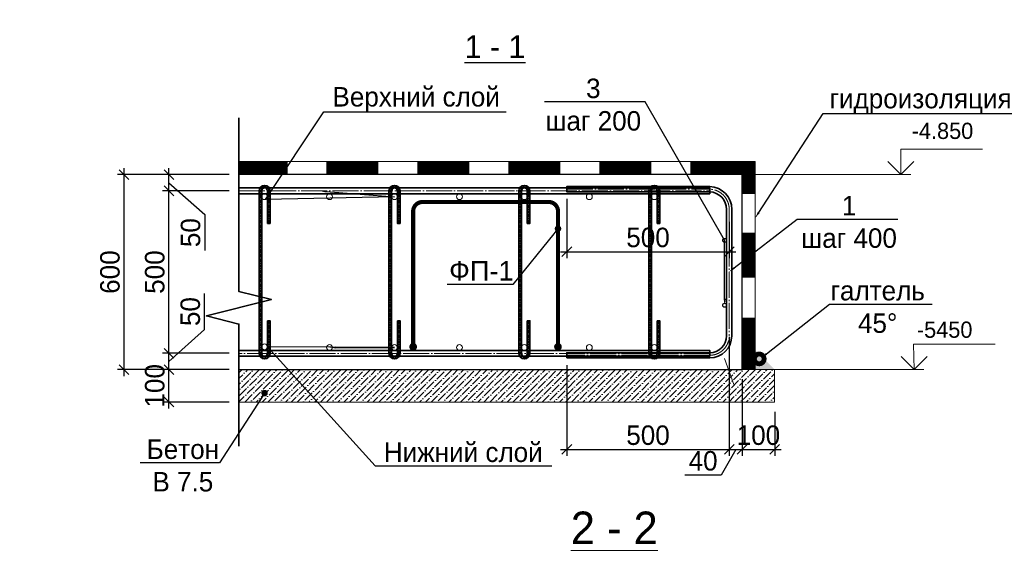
# Model space of a CAD drawing. Header units: millimetres. Extents: x -33345 to 4712671, y -3392 to 121473.
# Tile 143 of 256: x 835595 to 850755, y 51434 to 59768. Entities that reach past the tile are written whole.
import ezdxf
from ezdxf import colors
from ezdxf.entities.mleader import LeaderData, LeaderLine
from ezdxf.math import Vec2, Vec3

# ---------------------------------------------------------------- set-up
doc = ezdxf.new("R2010")
doc.units = ezdxf.units.MM
doc.linetypes.add('AM_DIN_G_W050', pattern=[13.75, 9.75, -1.5, 1, -1.5])
doc.linetypes.add('ГОСТ 2.303 5', pattern=[24, 20, -1.5, 1, -1.5])
for name, color, linetype in [('_линия', 7, 'Continuous'), ('СПДС_РАЗМЕРЫ', 7, 'Continuous'), ('СПДС_СИМВОЛЫ', 7, 'Continuous')]:
    doc.layers.add(name, color=color, linetype=linetype)
for name, color, linetype, lineweight in [('w-hatch', 7, 'Continuous', 0), ('w-line', 7, 'Continuous', 0), ('w-Армирования', 172, 'Continuous', 30), ('w-выноски', 7, 'Continuous', 0), ('КЖ Текст', 250, 'Continuous', 15), ('СПДС_w-ось', 4, 'Continuous', 0)]:
    doc.layers.add(name, color=color, linetype=linetype, lineweight=lineweight)
doc.styles.get("Standard").update_dxf_attribs({"font": 'arial.ttf'})
doc.styles.add('X-U-RW-01$0$StyleROMANS', font='GOTHIC.TTF')
doc.dimstyles.new('М100', dxfattribs={"dimscale": 100, "dimtxt": 3, "dimasz": 1.5, "dimexe": 1, "dimexo": 1.5, "dimgap": 0.6, "dimtad": 1, "dimdec": 0, "dimtxsty": 'Standard', "dimblk": 'OBLIQUE', "dimcen": 2.5, "dimdle": 1, "dimadec": 0, "dimazin": 0, "dimtfac": 1, "dimtdec": 0, "dimtmove": 0, "dimatfit": 3, "dimldrblk": 'OBLIQUE', "dimfxl": 1.25, "dimarcsym": 0})

# ---------------------------------------------------------------- blocks, each defined once
blk = doc.blocks.new('_Oblique')
at = {"color": 0, "linetype": 'ByBlock', "lineweight": -2}
blk.add_line((-0.5, -0.5), (0.5, 0.5), dxfattribs=at)
blk = doc.blocks.new('*D1740')
at = {"layer": 'Defpoints', "color": 0, "ltscale": 4, "transparency": 16777216}
for p in [(837893, 54384), (838971, 54384), (838971, 53884)]:
    blk.add_point(p, dxfattribs=at)
at = {"layer": 'СПДС_РАЗМЕРЫ', "color": 0, "lineweight": -2, "ltscale": 4, "transparency": 16777216}
for p, q in [((837893, 53784), (837893, 54484)), ((838821, 54384), (837793, 54384)), ((838821, 53884), (837793, 53884))]:
    blk.add_line(p, q, dxfattribs=at)
at = {"layer": 'СПДС_РАЗМЕРЫ', "color": 0, "lineweight": -2, "ltscale": 4, "transparency": 16777216, "xscale": 150, "yscale": 150, "zscale": 150}
for p, rotation in [((837893, 54384), 90), ((837893, 53884), 270)]:
    blk.add_blockref('_Oblique', p, dxfattribs=dict(at, rotation=rotation))
at = {"layer": 'СПДС_РАЗМЕРЫ', "color": 0, "ltscale": 4, "transparency": 16777216, "insert": (837676, 54134), "char_height": 300, "attachment_point": 5, "rotation": 90, "style": 'X-U-RW-01$0$StyleROMANS'}
blk.add_mtext('100', dxfattribs=at)
blk = doc.blocks.new('*D3107')
at = {"layer": 'Defpoints', "color": 0, "ltscale": 4, "transparency": 16777216}
for p in [(837203, 57384), (838971, 57384), (838971, 54384)]:
    blk.add_point(p, dxfattribs=at)
at = {"layer": 'СПДС_РАЗМЕРЫ', "color": 0, "lineweight": -2, "ltscale": 4, "transparency": 16777216}
for p, q in [((837203, 54284), (837203, 57484)), ((838821, 57384), (837103, 57384)), ((838821, 54384), (837103, 54384))]:
    blk.add_line(p, q, dxfattribs=at)
at = {"layer": 'СПДС_РАЗМЕРЫ', "color": 0, "lineweight": -2, "ltscale": 4, "transparency": 16777216, "xscale": 150, "yscale": 150, "zscale": 150}
for p, rotation in [((837203, 57384), 90), ((837203, 54384), 270)]:
    blk.add_blockref('_Oblique', p, dxfattribs=dict(at, rotation=rotation))
at = {"layer": 'СПДС_РАЗМЕРЫ', "color": 0, "ltscale": 4, "transparency": 16777216, "insert": (836986, 55884), "char_height": 300, "attachment_point": 5, "rotation": 90, "style": 'X-U-RW-01$0$StyleROMANS'}
blk.add_mtext('600', dxfattribs=at)
blk = doc.blocks.new('*D1741')
at = {"layer": 'Defpoints', "color": 0, "ltscale": 4, "transparency": 16777216}
for p in [(837893, 54634), (838971, 54634), (838971, 54384)]:
    blk.add_point(p, dxfattribs=at)
at = {"layer": 'СПДС_РАЗМЕРЫ', "color": 0, "lineweight": -2, "ltscale": 4, "transparency": 16777216}
for p, q in [((838441, 55000), (838441, 55552)), ((837893, 54509), (838441, 55000)), ((837893, 54284), (837893, 54734)), ((838821, 54634), (837793, 54634)), ((838821, 54384), (837793, 54384))]:
    blk.add_line(p, q, dxfattribs=at)
at = {"layer": 'СПДС_РАЗМЕРЫ', "color": 0, "lineweight": -2, "ltscale": 4, "transparency": 16777216, "xscale": 150, "yscale": 150, "zscale": 150}
for p, rotation in [((837893, 54634), 90), ((837893, 54384), 270)]:
    blk.add_blockref('_Oblique', p, dxfattribs=dict(at, rotation=rotation))
at = {"layer": 'СПДС_РАЗМЕРЫ', "color": 0, "ltscale": 4, "transparency": 16777216, "insert": (838223, 55276), "char_height": 300, "attachment_point": 5, "rotation": 90, "style": 'X-U-RW-01$0$StyleROMANS'}
blk.add_mtext('50', dxfattribs=at)
blk = doc.blocks.new('*D1742')
at = {"layer": 'Defpoints', "color": 0, "ltscale": 4, "transparency": 16777216}
for p in [(837893, 57134), (838971, 57134), (838971, 54634)]:
    blk.add_point(p, dxfattribs=at)
at = {"layer": 'СПДС_РАЗМЕРЫ', "color": 0, "lineweight": -2, "ltscale": 4, "transparency": 16777216}
for p, q in [((837893, 54534), (837893, 57234)), ((838821, 57134), (837793, 57134)), ((838821, 54634), (837793, 54634))]:
    blk.add_line(p, q, dxfattribs=at)
at = {"layer": 'СПДС_РАЗМЕРЫ', "color": 0, "lineweight": -2, "ltscale": 4, "transparency": 16777216, "xscale": 150, "yscale": 150, "zscale": 150}
for p, rotation in [((837893, 57134), 90), ((837893, 54634), 270)]:
    blk.add_blockref('_Oblique', p, dxfattribs=dict(at, rotation=rotation))
at = {"layer": 'СПДС_РАЗМЕРЫ', "color": 0, "ltscale": 4, "transparency": 16777216, "insert": (837676, 55884), "char_height": 300, "attachment_point": 5, "rotation": 90, "style": 'X-U-RW-01$0$StyleROMANS'}
blk.add_mtext('500', dxfattribs=at)
blk = doc.blocks.new('*D1743')
at = {"layer": 'Defpoints', "color": 0, "ltscale": 4, "transparency": 16777216}
for p in [(837893, 57384), (838971, 57384), (838971, 57134)]:
    blk.add_point(p, dxfattribs=at)
at = {"layer": 'СПДС_РАЗМЕРЫ', "color": 0, "lineweight": -2, "ltscale": 4, "transparency": 16777216}
for p, q in [((837893, 57034), (837893, 57484)), ((838821, 57384), (837793, 57384)), ((837893, 57259), (838445, 56768)), ((838821, 57134), (837793, 57134)), ((838445, 56768), (838445, 56215))]:
    blk.add_line(p, q, dxfattribs=at)
at = {"layer": 'СПДС_РАЗМЕРЫ', "color": 0, "lineweight": -2, "ltscale": 4, "transparency": 16777216, "xscale": 150, "yscale": 150, "zscale": 150}
for p, rotation in [((837893, 57384), 90), ((837893, 57134), 270)]:
    blk.add_blockref('_Oblique', p, dxfattribs=dict(at, rotation=rotation))
at = {"layer": 'СПДС_РАЗМЕРЫ', "color": 0, "ltscale": 4, "transparency": 16777216, "insert": (838227, 56491), "char_height": 300, "attachment_point": 5, "rotation": 90, "style": 'X-U-RW-01$0$StyleROMANS'}
blk.add_mtext('50', dxfattribs=at)
blk = doc.blocks.new('*D1744')
at = {"layer": 'Defpoints', "color": 0, "ltscale": 4, "transparency": 16777216}
for p in [(846519, 55038), (844019, 54604), (846519, 53155)]:
    blk.add_point(p, dxfattribs=at)
at = {"layer": 'СПДС_РАЗМЕРЫ', "color": 0, "lineweight": -2, "ltscale": 4, "transparency": 16777216}
for p, q in [((846519, 54888), (846519, 53055)), ((844019, 54454), (844019, 53055)), ((843919, 53155), (846619, 53155))]:
    blk.add_line(p, q, dxfattribs=at)
at = {"layer": 'СПДС_РАЗМЕРЫ', "color": 0, "lineweight": -2, "ltscale": 4, "transparency": 16777216, "xscale": 150, "yscale": 150, "zscale": 150, "rotation": 180}
blk.add_blockref('_Oblique', (844019, 53155), dxfattribs=at)
at = {"layer": 'СПДС_РАЗМЕРЫ', "color": 0, "lineweight": -2, "ltscale": 4, "transparency": 16777216, "xscale": 150, "yscale": 150, "zscale": 150}
blk.add_blockref('_Oblique', (846519, 53155), dxfattribs=at)
at = {"layer": 'СПДС_РАЗМЕРЫ', "color": 0, "ltscale": 4, "transparency": 16777216, "insert": (845269, 53372), "char_height": 300, "attachment_point": 5, "style": 'X-U-RW-01$0$StyleROMANS'}
blk.add_mtext('500', dxfattribs=at)
blk = doc.blocks.new('*D1745')
at = {"layer": 'Defpoints', "color": 0, "ltscale": 4, "transparency": 16777216}
for p in [(846519, 54384), (846719, 54384), (846719, 53155)]:
    blk.add_point(p, dxfattribs=at)
at = {"layer": 'СПДС_РАЗМЕРЫ', "color": 0, "lineweight": -2, "ltscale": 4, "transparency": 16777216}
for p, q in [((846519, 54234), (846519, 53055)), ((846719, 54234), (846719, 53055)), ((846619, 53155), (846396, 52761)), ((846419, 53155), (846819, 53155)), ((846396, 52761), (845838, 52761))]:
    blk.add_line(p, q, dxfattribs=at)
at = {"layer": 'СПДС_РАЗМЕРЫ', "color": 0, "lineweight": -2, "ltscale": 4, "transparency": 16777216, "xscale": 150, "yscale": 150, "zscale": 150, "rotation": 180}
blk.add_blockref('_Oblique', (846519, 53155), dxfattribs=at)
at = {"layer": 'СПДС_РАЗМЕРЫ', "color": 0, "lineweight": -2, "ltscale": 4, "transparency": 16777216, "xscale": 150, "yscale": 150, "zscale": 150}
blk.add_blockref('_Oblique', (846719, 53155), dxfattribs=at)
at = {"layer": 'СПДС_РАЗМЕРЫ', "color": 0, "ltscale": 4, "transparency": 16777216, "insert": (846117, 52978), "char_height": 300, "attachment_point": 5, "style": 'X-U-RW-01$0$StyleROMANS'}
blk.add_mtext('40', dxfattribs=at)
blk = doc.blocks.new('*D1746')
at = {"layer": 'Defpoints', "color": 0, "ltscale": 4, "transparency": 16777216}
for p in [(846719, 54384), (847219, 53884), (847219, 53155)]:
    blk.add_point(p, dxfattribs=at)
at = {"layer": 'СПДС_РАЗМЕРЫ', "color": 0, "lineweight": -2, "ltscale": 4, "transparency": 16777216}
for p, q in [((846719, 54234), (846719, 53055)), ((847219, 53734), (847219, 53055)), ((846619, 53155), (847319, 53155))]:
    blk.add_line(p, q, dxfattribs=at)
at = {"layer": 'СПДС_РАЗМЕРЫ', "color": 0, "lineweight": -2, "ltscale": 4, "transparency": 16777216, "xscale": 150, "yscale": 150, "zscale": 150, "rotation": 180}
blk.add_blockref('_Oblique', (846719, 53155), dxfattribs=at)
at = {"layer": 'СПДС_РАЗМЕРЫ', "color": 0, "lineweight": -2, "ltscale": 4, "transparency": 16777216, "xscale": 150, "yscale": 150, "zscale": 150}
blk.add_blockref('_Oblique', (847219, 53155), dxfattribs=at)
at = {"layer": 'СПДС_РАЗМЕРЫ', "color": 0, "ltscale": 4, "transparency": 16777216, "insert": (846969, 53372), "char_height": 300, "attachment_point": 5, "style": 'X-U-RW-01$0$StyleROMANS'}
blk.add_mtext('100', dxfattribs=at)
blk = doc.blocks.new('*D1747')
at = {"layer": 'Defpoints', "color": 0, "ltscale": 4, "transparency": 16777216}
for p in [(844019, 57160), (846519, 56808), (846519, 56197)]:
    blk.add_point(p, dxfattribs=at)
at = {"layer": 'СПДС_РАЗМЕРЫ', "color": 0, "lineweight": -2, "ltscale": 4, "transparency": 16777216}
for p, q in [((844019, 57010), (844019, 56097)), ((846519, 56658), (846519, 56097)), ((843919, 56197), (846619, 56197))]:
    blk.add_line(p, q, dxfattribs=at)
at = {"layer": 'СПДС_РАЗМЕРЫ', "color": 0, "lineweight": -2, "ltscale": 4, "transparency": 16777216, "xscale": 150, "yscale": 150, "zscale": 150, "rotation": 180}
blk.add_blockref('_Oblique', (844019, 56197), dxfattribs=at)
at = {"layer": 'СПДС_РАЗМЕРЫ', "color": 0, "lineweight": -2, "ltscale": 4, "transparency": 16777216, "xscale": 150, "yscale": 150, "zscale": 150}
blk.add_blockref('_Oblique', (846519, 56197), dxfattribs=at)
at = {"layer": 'СПДС_РАЗМЕРЫ', "color": 0, "ltscale": 4, "transparency": 16777216, "insert": (845269, 56415), "char_height": 300, "attachment_point": 5, "style": 'X-U-RW-01$0$StyleROMANS'}
blk.add_mtext('500', dxfattribs=at)
blk = doc.blocks.new('_Dot')
at = {"color": 0, "linetype": 'ByBlock', "lineweight": -2}
blk.add_line((-0.5, 0), (-1, 0), dxfattribs=at)
at = {"color": 0, "linetype": 'ByBlock', "const_width": 0.5}
blk.add_lwpolyline([(-0.25, 0, 1), (0.25, 0, 1)], format="xyb", close=True, dxfattribs=at)

msp = doc.modelspace()

# ---------------------------------------------------------------- hatches: boundary and pattern name
at = {"ltscale": 4}
h = msp.add_hatch(color=7, dxfattribs=at)
h.dxf.hatch_style = 1
h.paths.add_polyline_path([(846918.574, 54683.635), (846918.574, 54383.635), (847218.574, 54383.635)])
at = {"layer": 'w-hatch', "ltscale": 100}
h = msp.add_hatch(dxfattribs=at)
h.set_pattern_fill('ANSI36', color=0, scale=20)
h.set_pattern_definition([(45, (-6285533.89, -4859230.97), (33.67596045, 123.47852166), [158.75, -31.75, 0, -31.75])])
h.paths.add_polyline_path([(838971.051, 54383.635), (847218.574, 54383.635), (847218.574, 53883.635), (838971.051, 53883.635)])

# ---------------------------------------------------------------- linework, layer by layer
at = {"color": 177, "true_color": 0x293189, "const_width": 63.283}
for points in [[(841652.874, 54722.692), (841652.874, 56819.283, -0.40493117), (841791.378, 56962.262), (843741.386, 56962.262, -0.406748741), (843882.632, 56824.58), (843882.632, 54722.692)], [(841652.874, 54761.859, -1), (841652.874, 54706.625, -1), (841652.874, 54761.859, -1)], [(843882.632, 54761.859, -1), (843882.632, 54706.625, -1), (843882.632, 54761.859, -1)]]:
    msp.add_lwpolyline(points, format="xyb", dxfattribs=at)
at = {"layer": 'w-line', "color": 0, "lineweight": 30, "ltscale": 100}
msp.add_lwpolyline([(838971.051, 54383.635), (846718.574, 54383.635), (846718.574, 57383.828), (838971.051, 57383.828)], dxfattribs=at)
at = {"layer": 'w-line', "color": 0, "ltscale": 100}
msp.add_lwpolyline([(838971.051, 54383.635), (847218.574, 54383.635), (847218.574, 53883.635), (838971.051, 53883.635)], close=True, dxfattribs=at)
msp.add_lwpolyline([(838971.051, 53883.635), (847218.574, 53883.635)], dxfattribs=at)
at = {"layer": 'w-Армирования', "color": 0, "lineweight": 35, "ltscale": 100}
msp.add_lwpolyline([(838971.051, 58259.938), (838971.051, 55584.66), (839471.051, 55459.66), (838471.051, 55209.66), (838971.051, 55084.66), (838971.051, 53203.229)], dxfattribs=at)
for points in [[(838971.051, 57178.828), (846218.574, 57178.828), (846218.574, 57088.828), (838971.051, 57088.828)], [(838971.051, 54588.635), (846218.574, 54588.635), (846218.574, 54678.635), (838971.051, 54678.635)]]:
    msp.add_lwpolyline(points, close=True, dxfattribs=at)
at = {"layer": 'w-Армирования', "color": 0, "lineweight": 35, "ltscale": 20}
for points in [[(839410.682, 55133.828), (839410.682, 54633.828, -1), (839320.682, 54633.828), (839320.682, 57133.828, -1), (839410.682, 57133.828), (839410.682, 56634.009), (839450.682, 56634.009), (839450.682, 57133.828, 1), (839280.682, 57133.828), (839280.682, 54633.828, 1), (839450.682, 54633.828), (839450.682, 55133.828)], [(841410.682, 55133.828), (841410.682, 54633.828, -1), (841320.682, 54633.828), (841320.682, 57133.828, -1), (841410.682, 57133.828), (841410.682, 56634.009), (841450.682, 56634.009), (841450.682, 57133.828, 1), (841280.682, 57133.828), (841280.682, 54633.828, 1), (841450.682, 54633.828), (841450.682, 55133.828)], [(843410.682, 55133.828), (843410.682, 54633.828, -1), (843320.682, 54633.828), (843320.682, 57133.828, -1), (843410.682, 57133.828), (843410.682, 56634.009), (843450.682, 56634.009), (843450.682, 57133.828, 1), (843280.682, 57133.828), (843280.682, 54633.828, 1), (843450.682, 54633.828), (843450.682, 55133.828)], [(845410.682, 55133.828), (845410.682, 54633.828, -1), (845320.682, 54633.828), (845320.682, 57133.828, -1), (845410.682, 57133.828), (845410.682, 56634.009), (845450.682, 56634.009), (845450.682, 57133.828, 1), (845280.682, 57133.828), (845280.682, 54633.828, 1), (845450.682, 54633.828), (845450.682, 55133.828)]]:
    msp.add_lwpolyline(points, format="xyb", close=True, dxfattribs=at)
at = {"layer": 'w-Армирования', "color": 0, "lineweight": 35, "ltscale": 100}
msp.add_lwpolyline([(844018.994, 54563.635), (846218.574, 54563.635, 0.414213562), (846558.574, 54903.635), (846558.574, 56848.649, 0.407653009), (846218.574, 57199.508), (844018.537, 57199.508), (844018.537, 57119.508), (846218.574, 57119.508, -0.40565634), (846478.574, 56848.649), (846478.574, 54903.635, -0.414213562), (846218.574, 54643.635), (844018.994, 54643.635)], format="xyb", close=True, dxfattribs=at)
at = {"layer": 'w-Армирования', "color": 0, "lineweight": 15, "ltscale": 100}
for centre in [(839365.682, 57043.828), (840365.682, 57043.828), (841365.682, 57043.828), (842365.682, 57043.828), (843365.682, 57043.828), (844365.682, 57043.828), (845365.682, 57043.828), (839365.682, 54733.635), (840365.682, 54723.635), (841365.682, 54723.635), (842365.682, 54723.635), (843365.682, 54723.635), (844365.682, 54723.635), (845365.682, 54723.635)]:
    msp.add_circle(centre, 45, dxfattribs=at)
at = {"layer": 'w-Армирования', "color": 0, "ltscale": 100}
for centre in [(846448.574, 56373.309), (846448.574, 55373.309)]:
    msp.add_circle(centre, 30, dxfattribs=at)
at = {"layer": 'w-выноски', "color": 0, "linetype": 'Continuous', "lineweight": 0, "ltscale": 100}
for p, q in [((849163.545, 57383.828), (849163.545, 57773.446)), ((849163.545, 57773.446), (850417.371, 57773.446)), ((846484.143, 57383.828), (849313.545, 57383.828)), ((849367.925, 54383.635), (849357.898, 54773.254)), ((849357.898, 54773.254), (850611.724, 54773.254)), ((846792.294, 54383.635), (849517.925, 54383.635))]:
    msp.add_line(p, q, dxfattribs=at)
at = {"layer": 'w-выноски', "color": 0, "linetype": 'Continuous', "ltscale": 4}
for p, q in [((846918.574, 57583.828), (838971.051, 57583.828)), ((846918.574, 54383.635), (846918.574, 57583.828))]:
    msp.add_line(p, q, dxfattribs=at)
at = {"layer": 'w-выноски', "color": 0, "linetype": 'Continuous', "ltscale": 4, "const_width": 200}
for points in [[(846818.574, 57083.635), (846818.574, 57583.828)], [(839718.574, 57483.828), (838971.051, 57483.828)], [(841118.574, 57483.828), (840318.574, 57483.828)], [(842518.574, 57483.828), (841718.574, 57483.828)], [(843918.574, 57483.828), (843118.574, 57483.828)], [(845318.574, 57483.828), (844518.574, 57483.828)], [(846718.574, 57483.828), (845918.574, 57483.828)], [(846818.574, 55795.716), (846818.574, 56488.551)], [(846818.574, 54383.635), (846818.574, 55183.635)]]:
    msp.add_lwpolyline(points, dxfattribs=at)
at = {"layer": 'w-выноски', "color": 0, "linetype": 'Continuous', "lineweight": 0, "ltscale": 100}
for points in [[(848963.545, 57583.828), (849163.545, 57383.828), (849363.545, 57583.828)], [(849167.926, 54583.635), (849367.925, 54383.635), (849567.925, 54583.635)]]:
    msp.add_lwpolyline(points, dxfattribs=at)
at = {"layer": 'w-выноски', "color": 0, "linetype": 'Continuous', "ltscale": 4}
msp.add_lwpolyline([(846718.574, 54383.635), (846718.574, 57383.828), (838971.051, 57383.828)], dxfattribs=at)
at = {"layer": 'w-выноски', "color": 0, "lineweight": 0, "ltscale": 4}
msp.add_lwpolyline([(846592.156, 54154.661), (846444.991, 54552.584)], dxfattribs=at)
at = {"layer": 'СПДС_w-ось', "color": 1, "linetype": 'AM_DIN_G_W050', "lineweight": 13, "ltscale": 2}
for points in [[(839430.682, 55133.828), (839430.682, 54633.828, -1), (839300.682, 54633.828), (839300.682, 57133.828, -1), (839430.682, 57133.828), (839430.682, 56634.009)], [(841430.682, 55133.828), (841430.682, 54633.828, -1), (841300.682, 54633.828), (841300.682, 57133.828, -1), (841430.682, 57133.828), (841430.682, 56634.009)], [(843430.682, 55133.828), (843430.682, 54633.828, -1), (843300.682, 54633.828), (843300.682, 57133.828, -1), (843430.682, 57133.828), (843430.682, 56634.009)], [(845430.682, 55133.828), (845430.682, 54633.828, -1), (845300.682, 54633.828), (845300.682, 57133.828, -1), (845430.682, 57133.828), (845430.682, 56634.009)]]:
    msp.add_lwpolyline(points, format="xyb", dxfattribs=at)
at = {"layer": 'СПДС_w-ось', "color": 0, "linetype": 'ГОСТ 2.303 5', "lineweight": 5, "ltscale": 20}
msp.add_lwpolyline([(844018.537, 57159.508), (846218.574, 57159.508, -0.406786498), (846518.574, 56848.649), (846518.574, 54903.635, -0.414213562), (846218.574, 54603.635), (844018.994, 54603.635)], format="xyb", dxfattribs=at)
for points in [[(838971.051, 57133.828), (846218.574, 57133.828)], [(846218.574, 54633.635), (838971.051, 54633.635)]]:
    msp.add_lwpolyline(points, dxfattribs=at)
at = {"layer": 'СПДС_СИМВОЛЫ', "lineweight": 9, "ltscale": 4, "const_width": 150}
msp.add_lwpolyline([(847018.871, 54548.193, 1), (846943.871, 54548.193, 1)], format="xyb", close=True, dxfattribs=at)

# ---------------------------------------------------------------- texts
at = {"insert": (842444.908, 59526.694), "char_height": 350, "width": 1495.05682, "attachment_point": 1, "style": 'X-U-RW-01$0$StyleROMANS'}
msp.add_mtext('{\\L1 - 1}', dxfattribs=at)
at = {"layer": '_линия', "color": 18, "lineweight": 0, "true_color": 0x260000, "attachment_point": 1, "style": 'X-U-RW-01$0$StyleROMANS'}
for s, insert, char_height, width in [('-4.850', (849328.965, 58182.425), 250, 1051.80875), ('-5450', (849408.588, 55122.806), 250, 1036.91117), ('{\\L2 - 2 }', (844080.205, 52198.688), 500, 1937.63346)]:
    msp.add_mtext(s, dxfattribs=dict(at, insert=insert, char_height=char_height, width=width))
at = {"layer": 'КЖ Текст', "color": 0, "insert": (830207.795, 51638.146), "char_height": 300, "width": 9524.17303, "attachment_point": 5, "style": 'X-U-RW-01$0$StyleROMANS'}
msp.add_mtext('\\pi-588.87,l600,t600;1.^IДанный лист читать совместно с л. \\P2.^IВязку поперечных стержней (хомутов) во всех пересечениях с рабочей арматурой проводить отожжённой стальной проволокой диаметром 0.8-1.2мм. \\P3.^IКонцы поперечных стержней (хомутов) заводить в тело бетона на длину не менее 50мм.\\P4.^IКонцы продольных стержней заанкеровать в торцевые колонны на длину 40d (d-длина арматурного стержня).\\P5.^IМарка стали для арматуры АIII и АI должно быть 25Г2С или 35ГС по ГОСТ 14098-91\\P{\\A1;\\C256;6.^IПосле распалубливания боковые и верхние поверхности фундамента, соприкасающиеся с грунтом, обклеить полиизолом выступающими снизу фундамента. }', dxfattribs=at)

# ---------------------------------------------------------------- dimensions: what is measured, and where the dimension line sits
at = {"layer": 'СПДС_РАЗМЕРЫ', "color": 0, "ltscale": 4}
for base, p1, p2, picture, middle in [((837203.25, 57383.828), (838971.051, 54383.635), (838971.051, 57383.828), '*D3107', (836985.704, 55883.731)), ((837893.068, 57133.828), (838971.051, 54633.635), (838971.051, 57133.828), '*D1742', (837675.522, 55883.731))]:
    dim = msp.add_linear_dim(base=base, p1=p1, p2=p2, angle=90, dimstyle='М100', override={"dimlfac": 0.2, "dimtxsty": 'X-U-RW-01$0$StyleROMANS'}, dxfattribs=at)
    dim.commit()
    dim.dimension.update_dxf_attribs({"geometry": picture, "text_midpoint": middle})
for base, p1, p2, override, picture, middle in [((837893.068, 57383.828), (838971.051, 57133.828), (838971.051, 57383.828), {"dimlfac": 0.2, "dimtxsty": 'X-U-RW-01$0$StyleROMANS', "dimtmove": 1}, '*D1743', (838444.53, 56707.546)), ((837893.068, 54633.635), (838971.051, 54383.635), (838971.051, 54633.635), {"dimlfac": 0.2, "dimtxsty": 'X-U-RW-01$0$StyleROMANS', "dimtmove": 1}, '*D1741', (838440.503, 55059.916)), ((837893.068, 54383.635), (838971.051, 53883.635), (838971.051, 54383.635), {"dimlfac": 0.2, "dimtxsty": 'X-U-RW-01$0$StyleROMANS'}, '*D1740', (837893.068, 54133.635))]:
    dim = msp.add_linear_dim(base=base, p1=p1, p2=p2, angle=90, dimstyle='М100', override=override, dxfattribs=at)
    dim.commit()
    dim.dimension.update_dxf_attribs({"geometry": picture, "text_midpoint": middle, "dimtype": 160})
for base, p1, p2, picture, middle in [((846518.574, 56197.223), (844018.537, 57159.508), (846518.574, 56808.032), '*D1747', (845268.556, 56414.769)), ((846518.574, 53154.889), (844018.994, 54603.635), (846518.574, 55037.632), '*D1744', (845268.784, 53372.435))]:
    dim = msp.add_linear_dim(base=base, p1=p1, p2=p2, dimstyle='М100', override={"dimlfac": 0.2, "dimtxsty": 'X-U-RW-01$0$StyleROMANS', "dimtmove": 1}, dxfattribs=at)
    dim.commit()
    dim.dimension.update_dxf_attribs({"geometry": picture, "text_midpoint": middle})
for base, p1, p2, picture, middle in [((846718.574, 53154.889), (846518.574, 54383.635), (846718.574, 54383.635), '*D1745', (846336.4, 52760.901)), ((847218.574, 53154.889), (846718.574, 54383.635), (847218.574, 53883.635), '*D1746', (846968.574, 53154.889))]:
    dim = msp.add_linear_dim(base=base, p1=p1, p2=p2, dimstyle='М100', override={"dimlfac": 0.2, "dimtxsty": 'X-U-RW-01$0$StyleROMANS', "dimtmove": 1}, dxfattribs=at)
    dim.commit()
    dim.dimension.update_dxf_attribs({"geometry": picture, "text_midpoint": middle, "dimtype": 160})

# ---------------------------------------------------------------- leaders
at = {"lineweight": 25, "ltscale": 100}
ml = msp.add_multileader_mtext('Standard', dxfattribs=at)
ml.set_content('{\\C0;3\\P}шаг 200', color=256, style='X-U-RW-01$0$StyleROMANS')
ml.set_leader_properties()
ml.build(insert=Vec2(0, 0))
ml.multileader.update_dxf_attribs({"text_left_attachment_type": 6, "text_right_attachment_type": 6, "dogleg_length": 0.36, "arrow_head_size": 100})
ctx = ml.context
ctx.base_point, ctx.char_height, ctx.arrow_head_size, ctx.plane_origin = Vec3(843626.947, 58501.317), 300, 100, Vec3(849783.892, 55899.19)
ctx.left_attachment, ctx.right_attachment, ctx.text_align_type = 6, 6, 1
notes = []
notes.append((ctx, [(0, (1, 1, 0), (845227.16, 58501.317), (-1, 0), 0.36, [(0, [(846448.574, 55373.309), (846448.574, 56373.309)], 0, [])])]))
ctx.mtext.insert, ctx.mtext.alignment, ctx.mtext.flow_direction = Vec3(844426.873, 58861.317), 2, 5
ml = msp.add_multileader_mtext('Standard', dxfattribs=at)
ml.set_content('Верхний слой', color=256, style='X-U-RW-01$0$StyleROMANS')
ml.set_leader_properties()
ml.build(insert=Vec2(0, 0))
ml.multileader.update_dxf_attribs({"text_left_attachment_type": 6, "text_right_attachment_type": 6, "dogleg_length": 0.36, "arrow_head_size": 100})
ctx = ml.context
ctx.base_point, ctx.char_height, ctx.arrow_head_size, ctx.plane_origin = Vec3(840277.323, 58350.506), 300, 100, Vec3(843402.29, 56939.595)
ctx.left_attachment, ctx.right_attachment, ctx.text_align_type = 6, 6, 1
notes.append((ctx, [(1, (1, 1, 0), (840276.963, 58350.506), (1, 0), 0.36, [(1, [(840210.25, 57133.828), (841365.682, 57043.828), (839377.261, 57000.343)], 0, [])])]))
ctx.mtext.insert, ctx.mtext.alignment, ctx.mtext.flow_direction = Vec3(841699.479, 58731.676), 2, 5
ml = msp.add_multileader_mtext('Standard', dxfattribs=at)
ml.set_content('гидроизоляция', color=256, style='X-U-RW-01$0$StyleROMANS')
ml.set_leader_properties()
ml.build(insert=Vec2(0, 0))
ml.multileader.update_dxf_attribs({"text_left_attachment_type": 6, "text_right_attachment_type": 6, "dogleg_length": 0.36, "arrow_head_size": 100})
ctx = ml.context
ctx.base_point, ctx.char_height, ctx.arrow_head_size, ctx.plane_origin = Vec3(847965.195, 58322.921), 300, 100, Vec3(850253.892, 57229.084)
ctx.left_attachment, ctx.right_attachment, ctx.text_align_type = 6, 6, 1
notes.append((ctx, [(1, (1, 1, 0), (847964.835, 58322.921), (1, 0), 0.36, [(3, [(846918.574, 56716.124)], 0, [])])]))
ctx.mtext.insert, ctx.mtext.alignment, ctx.mtext.flow_direction = Vec3(849465.257, 58704.09), 2, 5
ml = msp.add_multileader_mtext('Standard', dxfattribs=at)
ml.set_content('{\\C0;1\\P}шаг 400', color=256, style='X-U-RW-01$0$StyleROMANS')
ml.set_leader_properties()
ml.build(insert=Vec2(0, 0))
ml.multileader.update_dxf_attribs({"text_left_attachment_type": 6, "text_right_attachment_type": 6, "dogleg_length": 0.36, "arrow_head_size": 100})
ctx = ml.context
ctx.base_point, ctx.char_height, ctx.arrow_head_size, ctx.plane_origin = Vec3(847565.195, 56697.199), 300, 100, Vec3(849853.892, 58401.082)
ctx.left_attachment, ctx.right_attachment, ctx.text_align_type = 6, 6, 1
notes.append((ctx, [(1, (1, 1, 0), (847564.835, 56697.199), (1, 0), 0.36, [(3, [(846518.574, 55888.121)], 0, [])])]))
ctx.mtext.insert, ctx.mtext.alignment, ctx.mtext.flow_direction = Vec3(848365.121, 57057.199), 2, 5
ml = msp.add_multileader_mtext('Standard', dxfattribs=at)
ml.set_content('ФП-1', color=256)
ml.set_leader_properties()
ml.set_arrow_properties(name='DOT')
ml.build(insert=Vec2(0, 0))
ml.multileader.update_dxf_attribs({"text_left_attachment_type": 6, "text_right_attachment_type": 6, "dogleg_length": 0.36, "arrow_head_size": 100})
ctx = ml.context
ctx.base_point, ctx.char_height, ctx.arrow_head_size, ctx.plane_origin = Vec3(842286.529, 55693.111), 300, 100, Vec3(840947.611, 60161.285)
ctx.left_attachment, ctx.right_attachment, ctx.text_align_type = 6, 6, 1
notes.append((ctx, [(1, (1, 1, 0), (843189.661, 55693.111), (-1, 0), 0.36, [(1, [(843882.632, 56551.87)], 0, [])])]))
ctx.mtext.insert, ctx.mtext.width, ctx.mtext.alignment, ctx.mtext.flow_direction = Vec3(842703.127, 56053.111), 4246.65166, 2, 5
ml = msp.add_multileader_mtext('Standard', dxfattribs=at)
ml.set_content('галтель\\P45%%D', color=256, style='X-U-RW-01$0$StyleROMANS')
ml.set_leader_properties()
ml.build(insert=Vec2(0, 0))
ml.multileader.update_dxf_attribs({"text_left_attachment_type": 6, "text_right_attachment_type": 6, "dogleg_length": 0.36, "arrow_head_size": 100})
ctx = ml.context
ctx.base_point, ctx.char_height, ctx.arrow_head_size, ctx.plane_origin = Vec3(848062.305, 55388.467), 300, 100, Vec3(850351.002, 55576.282)
ctx.left_attachment, ctx.right_attachment, ctx.text_align_type = 6, 6, 1
notes.append((ctx, [(1, (1, 1, 0), (848061.945, 55388.467), (1, 0), 0.36, [(3, [(847015.684, 54563.321)], 0, [])])]))
ctx.mtext.insert, ctx.mtext.alignment, ctx.mtext.flow_direction = Vec3(848805.026, 55748.467), 2, 5
ml = msp.add_multileader_mtext('Standard', dxfattribs=at)
ml.set_content('Нижний слой', color=256, style='X-U-RW-01$0$StyleROMANS')
ml.set_leader_properties()
ml.build(insert=Vec2(0, 0))
ml.multileader.update_dxf_attribs({"text_left_attachment_type": 6, "text_right_attachment_type": 6, "dogleg_length": 0.36, "arrow_head_size": 100})
ctx = ml.context
ctx.base_point, ctx.char_height, ctx.arrow_head_size, ctx.plane_origin = Vec3(841068.331, 52901.795), 300, 100, Vec3(844193.299, 52327.771)
ctx.left_attachment, ctx.right_attachment, ctx.text_align_type = 6, 6, 1
notes.append((ctx, [(1, (1, 1, 0), (841067.971, 52901.795), (1, 0), 0.36, [(1, [(840365.682, 54723.635), (841365.682, 54723.635), (839410.682, 54733.635)], 0, [])])]))
ctx.mtext.insert, ctx.mtext.alignment, ctx.mtext.flow_direction = Vec3(842424.716, 53261.795), 2, 5
ml = msp.add_multileader_mtext('Standard', dxfattribs=at)
ml.set_content('Бетон\\PВ 7.5', color=256, style='X-U-RW-01$0$StyleROMANS')
ml.set_leader_properties()
ml.set_arrow_properties(name='DOT')
ml.build(insert=Vec2(0, 0))
ml.multileader.update_dxf_attribs({"text_left_attachment_type": 6, "text_right_attachment_type": 6, "dogleg_length": 0.36, "arrow_head_size": 100})
ctx = ml.context
ctx.base_point, ctx.char_height, ctx.arrow_head_size, ctx.plane_origin = Vec3(837542.417, 52948.183), 300, 100, Vec3(836430.491, 56631.163)
ctx.left_attachment, ctx.right_attachment, ctx.text_align_type = 6, 6, 1
notes.append((ctx, [(1, (1, 1, 0), (838672.542, 52948.183), (-1, 0), 0.36, [(1, [(839365.512, 54021.748)], 0, [])])]))
ctx.mtext.insert, ctx.mtext.width, ctx.mtext.alignment, ctx.mtext.flow_direction = Vec3(838107.299, 53308.183), 4246.65166, 2, 5
for ctx, leaders in notes:
    for number, flags, end, landing, length, lines in leaders:
        leader = LeaderData()
        leader.index, (leader.has_last_leader_line, leader.has_dogleg_vector, leader.attachment_direction) = number, flags
        leader.last_leader_point, leader.dogleg_vector, leader.dogleg_length = Vec3(end), Vec3(landing), length
        for number, points, colour, breaks in lines:
            line = LeaderLine()
            line.index, line.vertices, line.color, line.breaks = number, Vec3.list(points), colors.encode_raw_color(colour), breaks
            leader.lines.append(line)
        ctx.leaders.append(leader)

doc.saveas('drawing.dxf')
